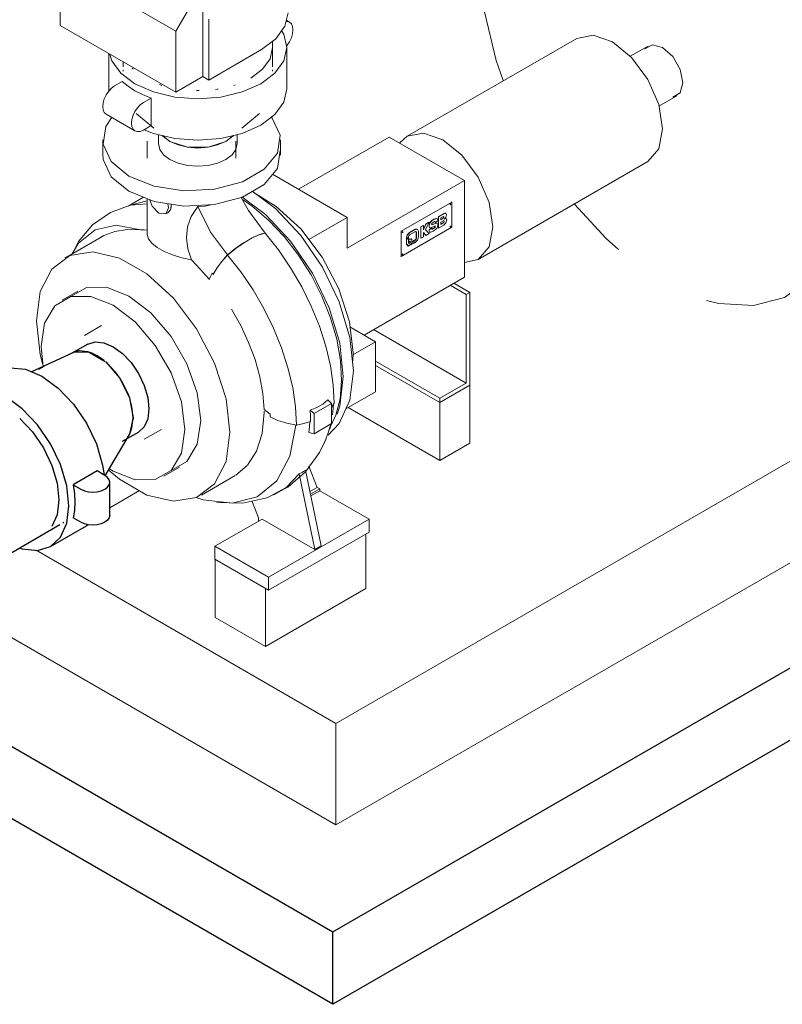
# Model space of a CAD drawing. Header units: centimetres. Extents: x -1589 to 108054, y -205274 to 31709.
# Tile 242 of 256: x 25252 to 25338, y 27312 to 27423. Entities that reach past the tile are written whole.
import ezdxf

# ---------------------------------------------------------------- set-up
doc = ezdxf.new("R2010")
doc.units = ezdxf.units.CM
doc.header["$LTSCALE"] = 0.01
doc.header["$MEASUREMENT"] = 0
doc.layers.add('A-FLOR', color=7, linetype='Continuous', lineweight=25, true_color=0x007f00)
doc.layers.add('Etanorm FXV 3e configured-BIM Data 100-080-250 LOD-200_dwg', color=7, linetype='Continuous', lineweight=18, true_color=0x767676)
doc.layers.add('P-PIPE', color=7, linetype='Continuous', lineweight=9)

# ---------------------------------------------------------------- blocks, each defined once
blk = doc.blocks.new('Etanorm FXV 3e configured-BIM Data 100-080-250 LOD-200_dwg_3_PART_7xcsp7wzp1ep3gzp7l6lhp77m________in_ASM_1fcdlqxvzumwa0j7dwyxco6gr_______-2286517-Pompownia - widok 3D')
at = {"color": 26, "lineweight": 18, "true_color": 0x7f1f00}
for p, q in [((88099.6, -37515), (88099.6, -37533.9)), ((88199.6, -37533.9), (88199.6, -37515)), ((88095.5, -37578.1), (88078.4, -37588)), ((88080.8, -37586.9), (88099.6, -37582)), ((88099.6, -37579.7), (88099.6, -37619.6)), ((88080.8, -37586.9), (88099.6, -37585.6)), ((88123, -37585.2), (88123.7, -37589.8)), ((88126.5, -37588.2), (88126.5, -37589.4)), ((88126.8, -37588), (88126.6, -37585.8)), ((88156.7, -37588.5), (88164.5, -37587.9)), ((88164.8, -37587.9), (88171.2, -37586.5)), ((88120.5, -37596.8), (88122.8, -37595.5)), ((88047.7, -37622.9), (88006.8, -37646.6)), ((88213.5, -37626.2), (88208.2, -37629.5)), ((88218.1, -37623.7), (88213.8, -37626)), ((88221.4, -37622.1), (88219.1, -37623.1)), ((88226.7, -37619.9), (88224.1, -37620.9)), ((88232.6, -37618.4), (88228.7, -37619.3)), ((88196.1, -37638), (88190.2, -37642.9)), ((88202.2, -37633.5), (88196.4, -37637.8)), ((88208.1, -37629.5), (88202.5, -37633.3)), ((88159.3, -37659.2), (88149.5, -37648.4)), ((88183.5, -37650.8), (88190, -37643.1)), ((88169.7, -37670.6), (88159.3, -37659.2)), ((88174, -37664.9), (88174.9, -37663.2)), ((88048.2, -37722.6), (88028.9, -37733.7)), ((88307.3, -37810.2), (88287.5, -37821.6)), ((88302.9, -37806.2), (88307.3, -37810.2)), ((88307.3, -37814.8), (88310.1, -37810.1)), ((88307.3, -37833), (88307.3, -37810.2)), ((88308.2, -37823.1), (88309.4, -37811.7)), ((88231.4, -37820.5), (88231.4, -37818.8)), ((88231.5, -37817.1), (88234.7, -37819.8)), ((88287.5, -37821.6), (88283.1, -37817.7)), ((88287.5, -37821.6), (88287.5, -37844.5)), ((88307.3, -37833), (88287.5, -37844.5)), ((88096.4, -37850.7), (88115.7, -37839.5)), ((88287.5, -37844.5), (88281.7, -37842.9)), ((88212.7, -37879.9), (88222.6, -37864.2)), ((88199.3, -37891.2), (88212.4, -37880.2)), ((88290.9, -37904.8), (88281.7, -37881.1)), ((88160.9, -37913.4), (88198.9, -37891.4)), ((88198.9, -37891.4), (88198.9, -37891.4)), ((88288.4, -37974.8), (88270.9, -37889.4)), ((88295.4, -37970.7), (88278, -37885.3)), ((88261.3, -37902.2), (88242.1, -37913.3)), ((88282.9, -37909.4), (88290.9, -37904.8)), ((88290.9, -37904.8), (88294, -37906.6)), ((88294, -37906.6), (88283.5, -37912.6)), ((88294, -37908.6), (88283.9, -37914.4)), ((88294, -37906.6), (88294, -37908.6)), ((88349.6, -37940.7), (88294, -37908.6)), ((88224.9, -37939), (88217.9, -37920.9)), ((88175.9, -37971.1), (88229, -37940.5)), ((88224.9, -37939), (88224.9, -37942.8)), ((88229, -37940.5), (88288.4, -37974.8)), ((88349.6, -37940.7), (88236.4, -38006)), ((88349.6, -37955.4), (88349.6, -37940.7)), ((88236.4, -38020.7), (88349.6, -37955.4)), ((88175.9, -37985.8), (88175.9, -37971.1)), ((88236.4, -38006), (88175.9, -37971.1)), ((88295.4, -37970.7), (88288.4, -37974.8)), ((88175.9, -37985.8), (88236.4, -38020.7)), ((88236.4, -38006), (88236.4, -38020.7))]:
    blk.add_line(p, q, dxfattribs=at)
for points in [[(88102.6, -37581.4, 0), (88105.2, -37588, 0), (88112.8, -37596.1, 0), (88120.5, -37596.8, 0), (88123.7, -37589.8, 0)], [(88232.6, -37618.4, 0), (88213.6, -37592.8, 0), (88205.5, -37578.3, 0)], [(88207.8, -37580.8, 0), (88218, -37588, 0), (88236.3, -37603.8, 0), (88253.8, -37622.3, 0), (88269.9, -37643.1, 0), (88284.2, -37665.6, 0), (88296.4, -37689.4, 0), (88306.1, -37713.7, 0), (88313.2, -37738, 0), (88317.4, -37761.8, 0), (88318.6, -37784.3, 0), (88316.8, -37805, 0), (88312.1, -37823.4, 0), (88304.6, -37839.1, 0)], [(88081.6, -37586.7, 0), (88058.2, -37595.1, 0), (88038.2, -37609.2, 0), (88022.5, -37628, 0), (88015.1, -37642.2, 0)], [(88126.8, -37588, 0), (88125.9, -37592.1, 0), (88123.5, -37595, 0), (88122.8, -37595.5, 0)], [(88149.5, -37648.4, 0), (88145.5, -37636.3, 0), (88143.8, -37623.8, 0), (88144.9, -37611.4, 0), (88149.3, -37599.7, 0), (88156.7, -37588.5, 0)], [(88156.7, -37588.5, 0), (88171.1, -37617.3, 0), (88190.2, -37642.9, 0)], [(88092.2, -37614.8, 0), (88064.8, -37609.6, 0), (88040.9, -37614.6, 0), (88022.4, -37629.6, 0), (88015.1, -37641.7, 0)], [(88092.2, -37614.8, 0), (88077.2, -37614.5, 0), (88063.4, -37616.6, 0), (88050.9, -37621.2, 0), (88046.2, -37623.8, 0)], [(88099.6, -37615, 0), (88096.4, -37614.9, 0), (88092.2, -37614.8, 0)], [(88149.5, -37648.4, 0), (88138.6, -37646.3, 0), (88128.2, -37643, 0), (88118.7, -37639, 0), (88110.8, -37634.5, 0), (88104.8, -37629.7, 0), (88101, -37624.8, 0), (88099.6, -37619.9, 0), (88099.6, -37619.6, 0)], [(88190, -37643.1, 0), (88199.7, -37635.5, 0), (88209.1, -37629, 0), (88218, -37623.9, 0), (88225.9, -37620.4, 0), (88232.5, -37618.6, 0)], [(88190.2, -37642.9, 0), (88196.4, -37637.8, 0), (88202.5, -37633.3, 0), (88208.2, -37629.5, 0), (88213.5, -37626.2, 0)], [(88213.5, -37626.2, 0), (88218.7, -37623.4, 0), (88223.7, -37621.1, 0), (88228.4, -37619.3, 0), (88232.6, -37618.4, 0)], [(88310.1, -37810.1, 0), (88309, -37789.5, 0), (88305.9, -37767.9, 0), (88300.7, -37745.7, 0), (88293.5, -37723.3, 0), (88284.4, -37700.9, 0), (88273.6, -37678.9, 0), (88261.2, -37657.7, 0), (88247.4, -37637.4, 0), (88232.5, -37618.6, 0)], [(87974.9, -37717.1, 0), (87979.3, -37684.2, 0), (87992.2, -37659.1, 0), (88012.5, -37643.7, 0), (88038.6, -37639.4, 0), (88068.3, -37646.5, 0), (88099.4, -37664.4, 0), (88129.1, -37691.7, 0), (88155.2, -37726.1, 0), (88175.5, -37764.9, 0), (88188.4, -37804.9, 0), (88192.8, -37842.8, 0)], [(88190.2, -37642.9, 0), (88183.5, -37650.7, 0), (88178.1, -37658.1, 0), (88174, -37664.9, 0)], [(88267.7, -37834.6, 0), (88266.6, -37814, 0), (88263.5, -37792.4, 0), (88258.2, -37770.2, 0), (88251, -37747.8, 0), (88242, -37725.4, 0), (88231.1, -37703.4, 0), (88218.8, -37682.2, 0), (88205, -37662, 0), (88190, -37643.1, 0)], [(88169.6, -37670.6, 0), (88171, -37667.3, 0), (88173, -37663.7, 0)], [(88174, -37664.9, 0), (88173.5, -37664.3, 0), (88173, -37663.7, 0)], [(88231.4, -37817.1, 0), (88230, -37799.1, 0), (88226.6, -37780.2, 0), (88221.2, -37760.9, 0), (88213.9, -37741.6, 0), (88205, -37722.5, 0), (88194.5, -37704.1, 0)], [(87974.9, -37717.1, 0), (87979.3, -37755, 0), (87981.9, -37765.4, 0)], [(88283.1, -37817.7, 0), (88290.8, -37814.8, 0), (88297.3, -37811, 0), (88302.9, -37806.2, 0)], [(88222.7, -37864, 0), (88229, -37844.1, 0), (88231.4, -37820.5, 0)], [(88238.3, -37822.4, 0), (88234.7, -37819.9, 0), (88231.4, -37817.2, 0)], [(88238.3, -37822.4, 0), (88238.3, -37823.8, 0), (88238.2, -37825.2, 0)], [(88238.2, -37825.2, 0), (88246.9, -37829.4, 0), (88256.8, -37832.6, 0), (88267.7, -37834.6, 0)], [(88283.5, -37830.7, 0), (88283.4, -37824.3, 0), (88283.1, -37817.7, 0)], [(88267.1, -37834.6, 0), (88260.4, -37869.8, 0), (88245.5, -37897.4, 0), (88223.3, -37915.4, 0), (88195.2, -37922.6, 0), (88162.8, -37918.7, 0), (88156.1, -37916.6, 0)], [(88267.7, -37834.6, 0), (88275.9, -37833, 0), (88283.5, -37830.7, 0)], [(88281.7, -37842.9, 0), (88282.5, -37836.7, 0), (88282.9, -37830.9, 0)], [(88298.8, -37855.5, 0), (88303.5, -37843.4, 0), (88305.9, -37834.9, 0)], [(88055.6, -37885.1, 0), (88068.3, -37895.5, 0), (88099.4, -37913.4, 0), (88129.1, -37920.5, 0), (88155.2, -37916.2, 0), (88175.5, -37900.9, 0), (88188.4, -37875.7, 0), (88192.8, -37842.8, 0)], [(88178, -37921.9, 0), (88207.3, -37922.5, 0), (88234.2, -37916.5, 0), (88257.9, -37904.5, 0), (88278, -37887.3, 0), (88293.8, -37865.5, 0), (88300.7, -37851, 0)], [(88238.2, -37914.9, 0), (88256.2, -37904.8, 0), (88270.9, -37889.4, 0)], [(88270.9, -37889.4, 0), (88274.5, -37887.6, 0), (88278, -37885.3, 0)]]:
    blk.add_polyline3d(points, dxfattribs=at)
blk = doc.blocks.new('Etanorm FXV 3e configured-BIM Data 100-080-250 LOD-200_dwg_5_PART_CSC1001402009006ENH1601401_in_ASM_1fcdlqxvzumwa0j7dwyxco6gr_______-2286519-Pompownia - widok 3D')
at = {"color": 253, "lineweight": 18, "true_color": 0x999999}
for p, q in [((88583.4, -37399.2), (88392.5, -37509.4)), ((88472.5, -37648), (88663.4, -37537.7))]:
    blk.add_line(p, q, dxfattribs=at)
for points in [[(88679.9, -37501.1, 0), (88675.6, -37473.6, 0), (88663.4, -37445.4, 0), (88645, -37420.6, 0), (88623.4, -37403.1, 0), (88601.7, -37395.6, 0), (88583.4, -37399.2, 0)], [(88384.2, -37516.7, 0), (88392.5, -37509.4, 0), (88410.8, -37505.8, 0), (88432.5, -37513.4, 0), (88454.1, -37530.8, 0), (88472.5, -37555.6, 0), (88484.7, -37583.9, 0), (88489, -37611.3, 0)], [(88679.9, -37501.1, 0), (88675.6, -37523.6, 0), (88663.4, -37537.7, 0)], [(88457, -37651.7, 0), (88472.5, -37648, 0), (88484.7, -37633.9, 0), (88489, -37611.3, 0)]]:
    blk.add_polyline3d(points, dxfattribs=at)
blk = doc.blocks.new('Etanorm FXV 3e configured-BIM Data 100-080-250 LOD-200_dwg_6_PART_SMES190200018000300014331_in_ASM_1fcdlqxvzumwa0j7dwyxco6gr_______-2286520-Pompownia - widok 3D')
at = {"color": 26, "lineweight": 18, "true_color": 0x7f1f00}
for p, q in [((89193.3, -36804.6), (88961.6, -36938.3)), ((88801.9, -36846.1), (88628.7, -36946.1)), ((89050.1, -36989.4), (88801.9, -36846.1)), ((88628.7, -36946.1), (88876.9, -37089.4)), ((88628.7, -37040.8), (88628.7, -36946.1)), ((88876.9, -37089.4), (89050.1, -36989.4)), ((89050.1, -37084.1), (89050.1, -36989.4)), ((88631, -37136.9), (88628.7, -37040.8)), ((88876.9, -37184.1), (89050.1, -37084.1)), ((89026.5, -37165.6), (89050.1, -37084.1)), ((88876.9, -37089.4), (88876.9, -37184.1)), ((88639.7, -37124.2), (88534.9, -37184.7)), ((89026.5, -37165.6), (88853.2, -37265.6)), ((88876.9, -37184.1), (88853.2, -37265.6)), ((89220.5, -37458.6), (89483.3, -37306.9)), ((88663.7, -37407.7), (88643.4, -37419.3)), ((89028.2, -37545.7), (89220.5, -37434.7)), ((89220.5, -37463.8), (89279.2, -37429.9)), ((89220.5, -37535.6), (89220.5, -37434.7)), ((89279.2, -37429.9), (89349.9, -37470.7)), ((88675.9, -37475.6), (88696.2, -37463.9)), ((89349.9, -37470.7), (88984.4, -37681.8)), ((89349.9, -37505), (89349.9, -37470.7)), ((88984.4, -37716.1), (89349.9, -37505)), ((89028.2, -37646.7), (89220.5, -37535.6)), ((89028.2, -37545.7), (89028.2, -37646.7)), ((88824.9, -37686.9), (88984.7, -37594.7)), ((88913.6, -37640.9), (88966, -37610.7)), ((88966, -37610.7), (88961.4, -37608.1)), ((89028.2, -37646.7), (88966, -37610.7)), ((88913.6, -37675.2), (88913.6, -37640.9)), ((88984.4, -37681.8), (88913.6, -37640.9)), ((88913.6, -37675.2), (88984.4, -37716.1)), ((88984.4, -37716.1), (88984.4, -37681.8))]:
    blk.add_line(p, q, dxfattribs=at)
for points in [[(89543.3, -37174.1, 0), (89538.8, -37122.3, 0), (89525.6, -37067.6, 0), (89504.2, -37012.3, 0), (89475.5, -36959, 0), (89440.8, -36909.9, 0), (89401.6, -36867.1, 0), (89359.7, -36832.6, 0), (89316.8, -36807.9, 0), (89274.9, -36793.9, 0), (89235.7, -36791.5, 0), (89201, -36800.5, 0), (89190.7, -36806.1, 0)], [(88853.2, -37265.6, 0), (88818.5, -37224.8, 0), (88781.1, -37190.3, 0), (88742.2, -37163.5, 0), (88703.3, -37145.3, 0), (88665.7, -37136.3, 0), (88631, -37136.9, 0)], [(88474.9, -37317.4, 0), (88479.4, -37270.8, 0), (88492.6, -37231.3, 0), (88514, -37200.8, 0), (88542.7, -37180.6, 0), (88577.4, -37171.5, 0), (88616.6, -37174, 0), (88658.5, -37187.9, 0), (88701.4, -37212.7, 0), (88743.3, -37247.2, 0), (88782.5, -37289.9, 0), (88817.2, -37339.1, 0), (88845.8, -37392.4, 0), (88867.3, -37447.6, 0), (88880.5, -37502.4, 0), (88885, -37554.2, 0)], [(89475.5, -37310.9, 0), (89504.2, -37290.7, 0), (89525.6, -37260.2, 0), (89538.8, -37220.8, 0), (89543.3, -37174.1, 0)], [(88474.9, -37317.4, 0), (88479.4, -37369.2, 0), (88492.6, -37424, 0), (88500.4, -37446.6, 0)], [(88702.9, -37449.1, 0), (88699.8, -37434, 0), (88691.4, -37419.5, 0), (88679.9, -37409.3, 0), (88668.5, -37406.2, 0), (88660, -37411, 0)], [(88691.4, -37465.4, 0), (88699.8, -37460.6, 0), (88702.9, -37449.1, 0)], [(88984.7, -37594.7, 0), (88986, -37594, 0), (89010, -37573.8, 0), (89028.2, -37545.7, 0)], [(88729.6, -37694.2, 0), (88743.3, -37697.6, 0), (88782.5, -37700.1, 0), (88817.2, -37691, 0), (88845.8, -37670.8, 0), (88867.3, -37640.3, 0), (88880.5, -37600.8, 0), (88885, -37554.2, 0)], [(88580.7, -37585.7, 0), (88616.6, -37624.4, 0), (88630.3, -37636.9, 0)]]:
    blk.add_polyline3d(points, dxfattribs=at)
blk = doc.blocks.new('Etanorm FXV 3e configured-BIM Data 100-080-250 LOD-200_dwg_7_PART_DN16430002001_in_ASM_1fcdlqxvzumwa0j7dwyxco6gr_______-2286521-Pompownia - widok 3D')
at = {"color": 26, "lineweight": 18, "true_color": 0x7f1f00}
for p, q in [((88021.7, -37683.7), (88004, -37693.9)), ((88118.5, -37892.2), (88136.2, -37882)), ((88061.2, -37886.5), (88056.4, -37883.6))]:
    blk.add_line(p, q, dxfattribs=at)
for points in [[(88078.9, -37689.3, 0), (88053.9, -37679.5, 0), (88031.3, -37679.7, 0), (88013.6, -37689.8, 0)], [(87982.4, -37769, 0), (87980.3, -37746.3, 0), (87984.2, -37719.7, 0), (87995.7, -37700.2, 0), (88013.6, -37689.9, 0), (88036.2, -37689.7, 0), (88061.2, -37699.5, 0)], [(88126.7, -37885.9, 0), (88144.4, -37875.6, 0), (88155.9, -37856.2, 0), (88159.9, -37829.6, 0), (88155.9, -37798.4, 0), (88144.4, -37765.7, 0), (88126.5, -37734.7, 0), (88103.9, -37708.3, 0), (88078.9, -37689.3, 0)], [(88061.2, -37699.5, 0), (88086.2, -37718.5, 0), (88108.8, -37744.9, 0), (88126.7, -37775.9, 0), (88138.2, -37808.6, 0), (88142.2, -37839.8, 0), (88138.2, -37866.4, 0), (88126.7, -37885.8, 0), (88108.8, -37896.1, 0), (88086.2, -37896.4, 0), (88061.2, -37886.5, 0)]]:
    blk.add_polyline3d(points, dxfattribs=at)
blk = doc.blocks.new('Etanorm FXV 3e configured-BIM Data 100-080-250 LOD-200_dwg_8_PART_DN25430002001_in_ASM_1fcdlqxvzumwa0j7dwyxco6gr_______-2286522-Pompownia - widok 3D')
at = {"color": 26, "lineweight": 18, "true_color": 0x7f1f00}
for p, q in [((88049.6, -37513.4), (88049.6, -37530.5)), ((88249.6, -37530.5), (88249.6, -37513.4))]:
    blk.add_line(p, q, dxfattribs=at)
for points in [[(88078.9, -37554.2, 0), (88059, -37537.8, 0), (88050, -37518.4, 0), (88053, -37498.4, 0), (88059.4, -37488.5, 0)], [(88239.4, -37488, 0), (88240.2, -37489, 0), (88249.2, -37508.3, 0), (88246.2, -37528.3, 0), (88231.5, -37546.5, 0), (88207, -37560.7, 0), (88175.5, -37569.1, 0), (88140.9, -37570.9, 0), (88107.4, -37565.7, 0), (88078.9, -37554.2, 0)], [(88078.9, -37571.3, 0), (88107.4, -37582.8, 0), (88140.9, -37588, 0), (88175.5, -37586.3, 0), (88207, -37577.8, 0), (88231.5, -37563.6, 0), (88246.2, -37545.5, 0), (88249.2, -37525.5, 0)], [(88049.7, -37528.8, 0), (88050, -37535.5, 0), (88059, -37554.9, 0), (88078.9, -37571.3, 0)]]:
    blk.add_polyline3d(points, dxfattribs=at)
blk = doc.blocks.new('Etanorm FXV 3e configured-BIM Data 100-080-250 LOD-200_dwg_9_PART_Casing_cover3128132415783000200_in_ASM_1fcdlqxvzumwa0j7dwyxco6gr_______-2286523-Pompownia - widok 3D')
at = {"color": 26, "lineweight": 18, "true_color": 0x7f1f00}
blk.add_line((88306, -37837.2), (88304.6, -37839.3), dxfattribs=at)
for points in [[(88331.8, -37773.6, 0), (88327.7, -37735.9, 0), (88315.9, -37696, 0), (88297.1, -37656.8, 0), (88272.5, -37621, 0), (88244, -37590.8, 0), (88217.7, -37571.1, 0)], [(88206.2, -37577.5, 0), (88232.7, -37597.3, 0), (88261.2, -37627.5, 0), (88285.8, -37663.4, 0), (88304.6, -37702.6, 0), (88316.4, -37742.4, 0), (88320.4, -37780.1, 0)], [(88331.8, -37773.6, 0), (88327.7, -37806.7, 0), (88315.9, -37832.8, 0), (88303.5, -37845.9, 0)], [(88320.4, -37780.1, 0), (88316.4, -37813.2, 0), (88313.4, -37822.4, 0)]]:
    blk.add_polyline3d(points, dxfattribs=at)
blk = doc.blocks.new('Etanorm FXV 3e configured-BIM Data 100-080-250 LOD-200_dwg_10_PART_Bearing_bracket_3513835_13000200_in_ASM_1fcdlqxvzumwa0j7dwyxco6gr_______-2286524-Pompownia - widok 3D')
at = {"color": 26, "lineweight": 18, "true_color": 0x7f1f00}
for p, q in [((88372, -37510.3), (88270.2, -37569.1)), ((88456.8, -37559.3), (88372, -37510.3)), ((88240.9, -37552.1), (88325, -37600.7)), ((88325, -37635.4), (88456.8, -37559.3)), ((88456.8, -37667.9), (88456.8, -37559.3)), ((88325, -37600.7), (88281.7, -37625.7)), ((88325, -37600.7), (88325, -37635.4)), ((88456.8, -37667.9), (88343.8, -37733.2)), ((88328, -37724.1), (88356.9, -37740.7)), ((88356.9, -37740.7), (88331.2, -37755.6)), ((88356.9, -37740.7), (88356.9, -37797.1)), ((88331.4, -37753.4), (88331.1, -37762.1)), ((88323.3, -37816.4), (88356.9, -37797.1))]:
    blk.add_line(p, q, dxfattribs=at)
blk.add_polyline3d([(88331.4, -37753.4, 0), (88327.3, -37718.2, 0), (88315.4, -37681.2, 0), (88296.6, -37645.4, 0), (88272.5, -37613.5, 0), (88245, -37588.3, 0), (88223.8, -37575.2, 0)], dxfattribs=at)
blk = doc.blocks.new('Etanorm FXV 3e configured-BIM Data 100-080-250 LOD-200_dwg_11_PART_Support_feet_ZN88493000200_in_ASM_1fcdlqxvzumwa0j7dwyxco6gr_______-2286525-Pompownia - widok 3D')
at = {"color": 26, "lineweight": 18, "true_color": 0x7f1f00}
for p, q in [((88458.7, -37687.6), (88440.7, -37677.2)), ((88462.9, -37685.2), (88444.9, -37674.8)), ((88462.9, -37685.2), (88458.7, -37687.6)), ((88458.7, -37787.3), (88458.7, -37687.6)), ((88462.9, -37789.7), (88462.9, -37685.2)), ((88354.4, -37727), (88458.7, -37787.3)), ((88356.9, -37762.8), (88429, -37804.4)), ((88356.9, -37767.7), (88429, -37809.3)), ((88458.7, -37787.3), (88429, -37804.4)), ((88429, -37809.3), (88462.9, -37789.7)), ((88429, -37804.4), (88429, -37809.3))]:
    blk.add_line(p, q, dxfattribs=at)
blk = doc.blocks.new('Etanorm FXV 3e configured-BIM Data 100-080-250 LOD-200_dwg_12_PART_Support_foot_pad_160x48x80_in_ASM_1fcdlqxvzumwa0j7dwyxco6gr_______-2286526-Pompownia - widok 3D')
at = {"color": 253, "lineweight": 18, "true_color": 0x999999}
for p, q in [((88429, -37809.3), (88356.9, -37767.7)), ((88462.9, -37789.7), (88429, -37809.3)), ((88462.9, -37789.7), (88462.9, -37855)), ((88325.8, -37815), (88429, -37874.6)), ((88429, -37809.3), (88429, -37874.6)), ((88429, -37874.6), (88462.9, -37855))]:
    blk.add_line(p, q, dxfattribs=at)
blk = doc.blocks.new('Etanorm FXV 3e configured-BIM Data 100-080-250 LOD-200_dwg_13_PART_ksblogo10_2980_30_510000_in_ASM_1fcdlqxvzumwa0j7dwyxco6gr_______-2286527-Pompownia - widok 3D')
at = {"lineweight": 18}
for p, q in [((88385.6, -37616.4), (88442.5, -37583.5)), ((88442.5, -37583.5), (88442.1, -37583.3)), ((88442.5, -37583.5), (88442.5, -37611.7)), ((88440.7, -37586.5), (88441, -37586.6)), ((88441.6, -37585.6), (88441.3, -37585.4)), ((88420, -37604.6), (88419.8, -37604.5)), ((88424, -37606.3), (88426.8, -37604.7)), ((88424.9, -37601.8), (88426, -37601.9)), ((88425.1, -37601.9), (88424.9, -37601.8)), ((88426.2, -37602), (88425.9, -37601.9)), ((88426.8, -37604.7), (88426.8, -37603.5)), ((88427.5, -37599.9), (88433.9, -37596.2)), ((88427.5, -37612.7), (88427.5, -37599.9)), ((88427.7, -37600), (88427.5, -37599.9)), ((88434.1, -37596.3), (88427.7, -37600)), ((88427.7, -37600), (88427.7, -37612.8)), ((88430.3, -37601.3), (88432.8, -37599.8)), ((88430.3, -37603.5), (88430.3, -37601.3)), ((88430.3, -37603.3), (88432.5, -37602)), ((88432.8, -37602.1), (88430.3, -37603.5)), ((88430.3, -37606.1), (88433.6, -37604.2)), ((88432.5, -37602), (88433.4, -37600.3)), ((88432.8, -37602.1), (88432.5, -37602)), ((88433.9, -37596.2), (88434.1, -37596.3)), ((88434.8, -37602.2), (88434.1, -37602.6)), ((88435.5, -37596), (88435.5, -37596)), ((88435.5, -37601.8), (88435.9, -37601.9)), ((88435.9, -37596.2), (88435.6, -37596)), ((88436.1, -37602.1), (88435.9, -37601.9)), ((88436.9, -37603.3), (88436.8, -37603.2)), ((88385.3, -37616.2), (88385.6, -37616.4)), ((88385.6, -37644.6), (88442.5, -37611.7)), ((88385.6, -37616.4), (88385.6, -37644.6)), ((88387.6, -37616.7), (88387.4, -37616.6)), ((88395, -37617.8), (88401.4, -37614.1)), ((88395.1, -37620.5), (88401.7, -37616.7)), ((88401.6, -37614.2), (88395.2, -37617.9)), ((88401.4, -37614.1), (88403.8, -37613.8)), ((88401.6, -37614.2), (88401.4, -37614.1)), ((88402.6, -37617.3), (88402.4, -37616.6)), ((88404, -37614), (88403.8, -37613.8)), ((88405.1, -37622.8), (88405.1, -37616.2)), ((88407.6, -37611.4), (88410.4, -37609.8)), ((88407.6, -37624.2), (88407.6, -37611.4)), ((88407.8, -37611.5), (88407.6, -37611.4)), ((88410.6, -37609.9), (88407.8, -37611.5)), ((88407.8, -37611.5), (88407.8, -37624.3)), ((88410.4, -37609.8), (88410.6, -37609.9)), ((88410.6, -37614.2), (88413.3, -37608.1)), ((88413.5, -37608.2), (88410.6, -37614.8)), ((88410.6, -37614.8), (88410.6, -37609.9)), ((88413.2, -37614.8), (88417, -37606.2)), ((88417, -37619), (88413.2, -37614.8)), ((88413.3, -37608.1), (88416.7, -37606.1)), ((88413.5, -37608.2), (88413.3, -37608.1)), ((88417, -37606.2), (88413.5, -37608.2)), ((88417, -37606.2), (88416.7, -37606.1)), ((88417, -37610.8), (88417, -37609.9)), ((88417.2, -37610), (88417, -37609.9)), ((88417.5, -37612.2), (88417, -37610.8)), ((88417.2, -37610.9), (88417, -37610.8)), ((88417, -37614.6), (88419.8, -37613)), ((88417, -37615.8), (88417, -37614.6)), ((88417, -37614.6), (88417.2, -37614.7)), ((88417.5, -37617.2), (88417, -37615.8)), ((88417.2, -37616), (88417, -37615.8)), ((88417.2, -37610), (88417.2, -37610.9)), ((88420, -37613.1), (88417.2, -37614.7)), ((88417.2, -37614.7), (88417.2, -37616)), ((88417.7, -37612.3), (88417.9, -37612.4)), ((88419.1, -37612.4), (88423.6, -37610.5)), ((88420, -37608.6), (88419.8, -37608.5)), ((88420, -37613.1), (88419.8, -37613)), ((88420, -37613.3), (88419.8, -37613.2)), ((88420, -37608.6), (88420, -37608.4)), ((88420, -37613.3), (88420, -37613.1)), ((88420.5, -37609), (88424.7, -37607.2)), ((88424.9, -37607.4), (88420.7, -37609.1)), ((88420.9, -37613.9), (88420.7, -37613.8)), ((88423.1, -37612.6), (88422.9, -37612.5)), ((88423.8, -37610.7), (88423.7, -37610.4)), ((88424, -37606.3), (88423.8, -37606.2)), ((88423.8, -37610.9), (88423.8, -37610.7)), ((88424, -37610.8), (88423.8, -37610.7)), ((88424, -37611), (88423.8, -37610.9)), ((88424, -37606.1), (88424, -37606.3)), ((88424, -37610.8), (88424, -37611)), ((88424.7, -37607.2), (88426.1, -37607.3)), ((88424.9, -37607.4), (88424.7, -37607.2)), ((88426.2, -37607.4), (88425.9, -37607.2)), ((88426.8, -37609.4), (88426.8, -37608.8)), ((88427.7, -37612.8), (88427.5, -37612.7)), ((88427.7, -37612.8), (88433.7, -37609.3)), ((88430.3, -37608.6), (88430.3, -37606.1)), ((88430.3, -37608.3), (88433.4, -37606.5)), ((88433.6, -37606.6), (88430.3, -37608.6)), ((88433.4, -37606.5), (88433.6, -37606.6)), ((88440.7, -37611.5), (88441, -37611.7)), ((88441.6, -37610.6), (88441.3, -37610.5)), ((88386.8, -37617.6), (88387, -37617.8)), ((88391.5, -37625.4), (88391.5, -37623.8)), ((88391.7, -37623.9), (88391.5, -37623.8)), ((88391.7, -37625.5), (88391.5, -37625.4)), ((88391.5, -37630.6), (88391.5, -37625.9)), ((88391.7, -37626), (88391.5, -37625.9)), ((88391.7, -37625.5), (88392.8, -37623.6)), ((88391.7, -37623.9), (88391.7, -37625.5)), ((88392.8, -37624.1), (88391.7, -37626)), ((88391.7, -37626), (88391.7, -37630.7)), ((88392.8, -37623.6), (88393.9, -37624.2)), ((88393.9, -37624.8), (88392.8, -37624.1)), ((88393.9, -37622.5), (88393.7, -37622.4)), ((88393.9, -37624.2), (88393.9, -37622.5)), ((88393.9, -37629.4), (88393.9, -37624.8)), ((88394, -37625.4), (88397.6, -37625)), ((88394, -37628.2), (88394, -37625.4)), ((88394.3, -37625.5), (88394, -37625.4)), ((88394.3, -37625.5), (88394.3, -37628.3)), ((88395, -37617.8), (88395.2, -37617.9)), ((88397.4, -37624.7), (88397.1, -37624.6)), ((88398.3, -37627.9), (88399.7, -37627.1)), ((88399.9, -37627.2), (88398.5, -37628)), ((88399.7, -37627.1), (88399.9, -37627.2)), ((88399.9, -37629.8), (88399.9, -37627.2)), ((88400, -37626.9), (88401.4, -37626.1)), ((88400, -37629.5), (88400, -37626.9)), ((88400.2, -37627.1), (88400, -37626.9)), ((88401.7, -37626.2), (88400.2, -37627.1)), ((88400.2, -37627.1), (88400.2, -37629.6)), ((88401.7, -37626.2), (88401.4, -37626.1)), ((88402.6, -37624), (88402.6, -37617.3)), ((88402.8, -37624.1), (88402.6, -37624)), ((88402.8, -37617.4), (88402.8, -37624.1)), ((88407.8, -37624.3), (88407.6, -37624.2)), ((88407.8, -37624.3), (88410.6, -37622.7)), ((88410.6, -37622.7), (88410.6, -37617.7)), ((88410.6, -37617.7), (88413.5, -37621)), ((88413.3, -37620.9), (88410.6, -37617.8)), ((88413.5, -37621), (88417, -37619)), ((88417.7, -37617.3), (88417.9, -37617.4)), ((88393.7, -37632.9), (88391.5, -37630.6)), ((88391.7, -37630.7), (88391.5, -37630.6)), ((88392.5, -37632.7), (88392.7, -37632.8)), ((88394.3, -37628.3), (88394, -37628.2)), ((88396.5, -37631.7), (88396.3, -37631.6)), ((88396.5, -37631.7), (88399.9, -37629.8)), ((88398.3, -37627.9), (88398.5, -37628)), ((88400.2, -37629.6), (88400, -37629.5)), ((88400.2, -37629.6), (88401.6, -37628.8)), ((88385.3, -37644.4), (88385.6, -37644.6)), ((88386.8, -37642.7), (88387, -37642.8)), ((88387.6, -37641.8), (88387.4, -37641.6))]:
    blk.add_line(p, q, dxfattribs=at)
for points in [[(88441.4, -37585.7, 0), (88441, -37585.5, 0), (88440.6, -37586.2, 0)], [(88441.4, -37585.7, 0), (88441, -37586.4, 0), (88440.6, -37586.2, 0)], [(88440.9, -37586.3, 0), (88441.3, -37585.6, 0), (88441.7, -37585.8, 0)], [(88440.9, -37586.3, 0), (88441.3, -37586.6, 0), (88441.7, -37585.8, 0)], [(88417, -37609.9, 0), (88417.8, -37606.9, 0), (88419.8, -37604.5, 0)], [(88420, -37604.6, 0), (88418, -37607.1, 0), (88417.2, -37610, 0)], [(88419.8, -37604.5, 0), (88422.3, -37602.9, 0), (88424.9, -37601.8, 0)], [(88425.1, -37601.9, 0), (88422.6, -37603, 0), (88420, -37604.6, 0)], [(88420.9, -37606.8, 0), (88422, -37606.1, 0), (88423.1, -37605.5, 0)], [(88423.1, -37605.5, 0), (88423.7, -37605.5, 0), (88424, -37606.1, 0)], [(88426.8, -37603.5, 0), (88426.3, -37602.1, 0), (88425.1, -37601.9, 0)], [(88432.8, -37599.8, 0), (88433.6, -37600.5, 0), (88432.8, -37602.1, 0)], [(88433.4, -37606.5, 0), (88434, -37604.9, 0), (88433.7, -37604.2, 0)], [(88433.6, -37604.2, 0), (88434.2, -37605, 0), (88433.6, -37606.6, 0)], [(88433.7, -37609.3, 0), (88436.1, -37606.7, 0), (88436.9, -37603.4, 0)], [(88433.9, -37596.2, 0), (88434.7, -37595.9, 0), (88435.5, -37596, 0)], [(88435.7, -37596.1, 0), (88434.9, -37596, 0), (88434.1, -37596.3, 0)], [(88434.1, -37602.6, 0), (88434.9, -37601.9, 0), (88435.7, -37601, 0)], [(88436.4, -37602.3, 0), (88435.7, -37601.9, 0), (88434.8, -37602.2, 0)], [(88435.8, -37596.1, 0), (88435.8, -37596.1, 0), (88435.7, -37596.1, 0)], [(88435.7, -37601, 0), (88435.8, -37600.9, 0), (88435.8, -37600.8, 0)], [(88435.8, -37600.8, 0), (88436.7, -37598, 0), (88435.8, -37596.1, 0)], [(88436.8, -37603.2, 0), (88436.7, -37602.7, 0), (88436.4, -37602.3, 0)], [(88387.5, -37616.8, 0), (88387.1, -37616.6, 0), (88386.7, -37617.3, 0)], [(88386.9, -37617.5, 0), (88387.3, -37616.8, 0), (88387.8, -37617, 0)], [(88405.1, -37616.2, 0), (88404, -37614, 0), (88401.6, -37614.2, 0)], [(88401.7, -37616.7, 0), (88402.5, -37616.6, 0), (88402.8, -37617.4, 0)], [(88417.2, -37610.9, 0), (88417.8, -37612.3, 0), (88419.1, -37612.4, 0)], [(88417.2, -37616, 0), (88417.7, -37617.3, 0), (88419, -37617.5, 0)], [(88419, -37617.5, 0), (88421.5, -37616.4, 0), (88424, -37614.8, 0)], [(88420, -37608.4, 0), (88420.3, -37607.5, 0), (88420.9, -37606.8, 0)], [(88420.7, -37609.1, 0), (88420.2, -37609.1, 0), (88420, -37608.6, 0)], [(88420.9, -37613.9, 0), (88420.3, -37613.9, 0), (88420, -37613.3, 0)], [(88420.7, -37613.8, 0), (88421.8, -37613.2, 0), (88422.9, -37612.5, 0)], [(88423.1, -37612.6, 0), (88422, -37613.3, 0), (88420.9, -37613.9, 0)], [(88422.9, -37612.5, 0), (88423.5, -37611.8, 0), (88423.8, -37610.9, 0)], [(88424, -37611, 0), (88423.8, -37611.9, 0), (88423.1, -37612.6, 0)], [(88423.6, -37610.5, 0), (88423.9, -37610.5, 0), (88424, -37610.8, 0)], [(88424, -37614.8, 0), (88426, -37612.3, 0), (88426.8, -37609.4, 0)], [(88426.8, -37608.8, 0), (88426.3, -37607.4, 0), (88424.9, -37607.4, 0)], [(88441.4, -37610.8, 0), (88441, -37610.5, 0), (88440.6, -37611.3, 0)], [(88441.4, -37610.8, 0), (88441, -37611.5, 0), (88440.6, -37611.3, 0)], [(88440.9, -37611.4, 0), (88441.3, -37610.7, 0), (88441.7, -37610.9, 0)], [(88441.7, -37610.9, 0), (88441.3, -37611.6, 0), (88440.9, -37611.4, 0)], [(88387.5, -37616.8, 0), (88387.1, -37617.6, 0), (88386.7, -37617.3, 0)], [(88386.9, -37617.5, 0), (88387.3, -37617.7, 0), (88387.8, -37617, 0)], [(88391.5, -37623.8, 0), (88392.5, -37620.4, 0), (88395, -37617.8, 0)], [(88395.2, -37617.9, 0), (88392.7, -37620.5, 0), (88391.7, -37623.9, 0)], [(88391.7, -37630.7, 0), (88393.9, -37633, 0), (88397.6, -37629.7, 0), (88397.8, -37625.1, 0), (88394.3, -37625.5, 0)], [(88393.9, -37622.5, 0), (88394.3, -37621.4, 0), (88395.1, -37620.5, 0)], [(88394.3, -37628.3, 0), (88395.6, -37627.4, 0), (88396, -37628.7, 0), (88394.8, -37630.1, 0), (88393.9, -37629.4, 0)], [(88394.6, -37630, 0), (88395.8, -37628.6, 0), (88395.6, -37627.4, 0)], [(88401.4, -37626.1, 0), (88402.3, -37625.2, 0), (88402.6, -37624, 0)], [(88401.6, -37628.8, 0), (88404, -37626.2, 0), (88405.1, -37622.8, 0)], [(88402.8, -37624.1, 0), (88402.5, -37625.3, 0), (88401.7, -37626.2, 0)], [(88396.3, -37631.6, 0), (88397.5, -37629.9, 0), (88398.3, -37627.9, 0)], [(88398.5, -37628, 0), (88397.7, -37630, 0), (88396.5, -37631.7, 0)], [(88387.5, -37641.9, 0), (88387.1, -37641.7, 0), (88386.7, -37642.4, 0)], [(88387.5, -37641.9, 0), (88387.1, -37642.6, 0), (88386.7, -37642.4, 0)], [(88386.9, -37642.5, 0), (88387.3, -37641.8, 0), (88387.8, -37642.1, 0)], [(88386.9, -37642.5, 0), (88387.3, -37642.8, 0), (88387.8, -37642.1, 0)]]:
    blk.add_polyline3d(points, dxfattribs=at)
blk = doc.blocks.new('Etanorm FXV 3e configured-BIM Data 100-080-250 LOD-200_dwg_14_PART_Pump_base_160x80x80_400_in_ASM_1fcdlqxvzumwa0j7dwyxco6gr_______-2286528-Pompownia - widok 3D')
at = {"color": 253, "lineweight": 18, "true_color": 0x999999}
blk.add_line((88057.5, -37927.9), (88090.9, -37908.5), dxfattribs=at)
blk = doc.blocks.new('Etanorm FXV 3e configured-BIM Data 100-080-250 LOD-200_dwg_14_PART_Pump_base_160x80x80_400_in_ASM_1fcdlqxvzumwa0j7dwyxco6gr_______-V279-Pompownia - widok 3D')
at = {"color": 253, "lineweight": 18, "true_color": 0x999999}
for p, q in [((88345.8, -37957.6), (88345.8, -38018.6)), ((88232.7, -38018.6), (88176.1, -37985.9)), ((88176.1, -37985.9), (88176.1, -38051.2)), ((88232.7, -38018.6), (88232.7, -38083.9)), ((88232.7, -38083.9), (88345.8, -38018.6)), ((88176.1, -38051.2), (88232.7, -38083.9))]:
    blk.add_line(p, q, dxfattribs=at)
blk = doc.blocks.new('Etanorm FXV 3e configured-BIM Data 100-080-250 LOD-200_dwg_15_PART_Standard_baseplate__350300020013_in_ASM_1fcdlqxvzumwa0j7dwyxco6gr_______-2286529-Pompownia - widok 3D')
at = {"color": 26, "lineweight": 18, "true_color": 0x7f1f00}
for p, q in [((88312.2, -38170.6), (89443.6, -37517.4)), ((88312.2, -38285), (89443.6, -37631.8)), ((87974.6, -37975.7), (88312.2, -38170.6)), ((88312.2, -38285), (87879.9, -38035.3)), ((88312.2, -38170.6), (88312.2, -38285))]:
    blk.add_line(p, q, dxfattribs=at)

msp = doc.modelspace()

# ---------------------------------------------------------------- linework, layer by layer
at = {"layer": 'A-FLOR'}
for p, q in [((25287.31089, 27320.21289), (25428.73225, 27401.86254)), ((25428.73225, 27393.69758), (25287.31089, 27312.04792)), ((25254.75099, 27383.88057), (25254.16303, 27383.54112)), ((25233.8527, 27351.07699), (25287.31089, 27320.21289)), ((25287.31089, 27312.04792), (25226.74923, 27347.01321)), ((25287.31089, 27312.04792), (25287.31089, 27320.21289))]:
    msp.add_line(p, q, dxfattribs=at)
at = {"layer": 'P-PIPE', "color": 5, "true_color": 0x0000ff}
for p, q in [((25256.61715, 27422.30578), (25256.61715, 27429.17558)), ((25256.61715, 27429.17558), (25269.63852, 27421.65769)), ((25272.66936, 27426.90725), (25269.63852, 27421.65769)), ((25272.66936, 27426.91444), (25272.66936, 27416.53774)), ((25273.34288, 27416.14889), (25273.34288, 27423.01869)), ((25269.63852, 27414.78789), (25256.61715, 27422.30578)), ((25282.427, 27422.66974), (25282.07262, 27422.87434)), ((25269.63852, 27421.65769), (25269.63852, 27414.78789)), ((25280.52184, 27417.65506), (25280.52184, 27420.50892)), ((25282.11569, 27415.14564), (25282.11569, 27419.81192)), ((25262.10049, 27419.13997), (25262.10049, 27415.14564)), ((25279.2923, 27419.58379), (25273.34288, 27416.14889)), ((25263.69434, 27418.21976), (25263.69434, 27417.65506)), ((25264.82157, 27417.38307), (25264.73103, 27417.47606)), ((25263.69434, 27417.30249), (25263.69434, 27417.1429)), ((25272.66936, 27416.53774), (25269.63852, 27414.78789)), ((25273.34288, 27416.14889), (25272.66936, 27416.53774)), ((25280.52184, 27417.1429), (25280.52184, 27417.30249)), ((25262.74169, 27415.49302), (25263.6023, 27415.98989)), ((25276.31497, 27415.60504), (25276.15374, 27415.55271)), ((25262.10524, 27414.97114), (25262.10049, 27415.14564)), ((25266.83519, 27414.12338), (25265.97458, 27413.6265)), ((25266.83519, 27411.01253), (25266.83519, 27414.12338)), ((25261.78919, 27412.28781), (25265.02208, 27410.4213)), ((25265.15852, 27412.38662), (25267.13581, 27410.71387)), ((25277.08038, 27410.71387), (25279.05767, 27412.38662)), ((25265.97458, 27410.51565), (25266.83519, 27411.01253)), ((25267.66309, 27410.0082), (25267.66309, 27409.00689)), ((25268.09088, 27409.9059), (25268.43662, 27409.61341)), ((25268.965, 27409.24539), (25268.18041, 27409.85848)), ((25275.77957, 27409.61341), (25276.12531, 27409.9059)), ((25276.55309, 27409.00689), (25276.55309, 27410.0082))]:
    msp.add_line(p, q, dxfattribs=at)
at = {"layer": 'P-PIPE', "color": 196, "lineweight": 25, "true_color": 0x400080}
for p, q in [((25253.3597, 27383.29898), (25258.08887, 27385.4565)), ((25259.70465, 27386.39947), (25257.92656, 27385.37288)), ((25259.88483, 27385.49201), (25261.6833, 27384.45366)), ((25252.05047, 27378.03435), (25253.48515, 27376.51988)), ((25263.64156, 27375.47421), (25265.41965, 27376.50079)), ((25261.68165, 27371.57056), (25264.39548, 27376.24461)), ((25255.66312, 27372.74752), (25256.25735, 27370.74783)), ((25260.76759, 27372.12088), (25258.07352, 27370.56545)), ((25261.62821, 27371.624), (25260.76759, 27372.12088)), ((25256.25749, 27370.74713), (25256.46007, 27368.85275)), ((25258.07352, 27370.56545), (25258.93413, 27370.06858)), ((25262.18617, 27367.11327), (25262.18617, 27370.84629)), ((25256.46006, 27368.85154), (25256.25735, 27367.19176)), ((25256.25683, 27367.18984), (25255.663, 27365.87804)), ((25258.93413, 27366.33555), (25258.07352, 27366.83243)), ((25249.78306, 27362.15077), (25256.58604, 27366.07848)), ((25255.51445, 27363.62081), (25259.55556, 27365.95395)), ((25256.89075, 27366.25584), (25257.02896, 27366.33564)), ((25259.7043, 27366.04531), (25259.55556, 27365.95395))]:
    msp.add_line(p, q, dxfattribs=at)
at = {"layer": 'P-PIPE', "color": 5, "true_color": 0x0000ff}
for points in [[(25282.26809, 27423.73159, 0), (25281.9219, 27422.21339, 0), (25280.90691, 27420.79865, 0), (25279.2923, 27419.58379, 0)], [(25282.07958, 27419.97972, 0), (25282.14802, 27420.06178, 0), (25282.427, 27420.47004, 0), (25282.64107, 27420.91577, 0), (25282.77564, 27421.3686, 0), (25282.82154, 27421.79768, 0), (25282.77564, 27422.17375, 0), (25282.64107, 27422.4712, 0), (25282.427, 27422.66974, 0), (25282.14802, 27422.75586, 0), (25282.04747, 27422.75833, 0)], [(25265.03165, 27415.72633, 0), (25267.10429, 27414.80812, 0), (25269.51794, 27414.2309, 0), (25272.10809, 27414.03402, 0), (25274.69825, 27414.2309, 0), (25277.11189, 27414.80812, 0), (25279.18454, 27415.72633, 0), (25280.77493, 27416.92297, 0), (25281.77469, 27418.31649, 0), (25282.11569, 27419.81192, 0), (25281.77469, 27421.30734, 0), (25281.58367, 27421.66961, 0)], [(25280.52184, 27419.81192, 0), (25280.23515, 27418.55465, 0), (25279.39462, 27417.38307, 0), (25278.05751, 27416.37702, 0)], [(25262.1933, 27419.03151, 0), (25262.4415, 27418.31649, 0), (25263.44126, 27416.92297, 0), (25265.03165, 27415.72633, 0)], [(25261.78919, 27412.28781, 0), (25261.57512, 27412.48636, 0), (25261.44055, 27412.7838, 0), (25261.39465, 27413.15988, 0), (25261.44055, 27413.58895, 0), (25261.57512, 27414.04178, 0), (25261.78919, 27414.48752, 0), (25262.06817, 27414.89577, 0), (25262.39305, 27415.23873, 0), (25262.74169, 27415.49302, 0)], [(25265.03165, 27414.94862, 0), (25264.26496, 27415.44545, 0), (25263.6023, 27415.98989, 0)], [(25268.06228, 27415.55276, 0), (25267.90122, 27415.60504, 0), (25267.79751, 27415.64019, 0)], [(25266.83519, 27414.12338, 0), (25265.8922, 27414.50597, 0), (25265.03165, 27414.94862, 0)], [(25282.11569, 27415.14564, 0), (25281.77469, 27413.65021, 0), (25280.77493, 27412.25669, 0), (25279.18454, 27411.06005, 0), (25277.11189, 27410.14184, 0), (25274.69825, 27409.56462, 0), (25272.10809, 27409.36775, 0), (25269.51794, 27409.56462, 0), (25267.10429, 27410.14184, 0), (25266.05613, 27410.54474, 0)], [(25272.2509, 27414.95497, 0), (25272.10809, 27414.95423, 0), (25271.96494, 27414.95497, 0)], [(25274.38103, 27415.13486, 0), (25274.28573, 27415.11976, 0), (25274.11344, 27415.09428, 0)], [(25265.97458, 27413.6265, 0), (25265.62594, 27413.37222, 0), (25265.30106, 27413.02926, 0), (25265.02208, 27412.621, 0), (25264.80801, 27412.17527, 0), (25264.67344, 27411.72244, 0), (25264.62754, 27411.29337, 0), (25264.67344, 27410.91729, 0), (25264.80801, 27410.61985, 0), (25265.02208, 27410.4213, 0), (25265.30106, 27410.33518, 0), (25265.62594, 27410.36737, 0), (25265.97458, 27410.51565, 0)], [(25268.16245, 27409.87846, 0), (25268.25861, 27409.77689, 0), (25268.965, 27409.24539, 0)], [(25268.965, 27409.24539, 0), (25269.88559, 27408.83755, 0), (25270.95764, 27408.58118, 0), (25272.10809, 27408.49373, 0), (25273.25855, 27408.58118, 0), (25274.33059, 27408.83755, 0), (25275.25118, 27409.24539, 0), (25275.95758, 27409.77689, 0), (25276.05374, 27409.87846, 0)], [(25275.97919, 27409.79875, 0), (25275.25118, 27409.24539, 0), (25273.25855, 27408.58118, 0), (25270.95764, 27408.58118, 0), (25268.965, 27409.24539, 0)], [(25268.965, 27407.19223, 0), (25268.25861, 27407.72373, 0), (25267.81455, 27408.34268, 0), (25267.66309, 27409.00689, 0)], [(25276.55309, 27409.00689, 0), (25276.40163, 27408.34268, 0), (25275.95758, 27407.72373, 0), (25275.25118, 27407.19223, 0), (25274.33059, 27406.78439, 0), (25273.25855, 27406.52801, 0), (25272.10809, 27406.44057, 0), (25270.95764, 27406.52801, 0), (25269.88559, 27406.78439, 0), (25268.965, 27407.19223, 0)]]:
    msp.add_polyline3d(points, dxfattribs=at)
at = {"layer": 'P-PIPE', "color": 196, "lineweight": 25, "true_color": 0x400080}
for points in [[(25259.70465, 27386.39947, 0), (25260.5416, 27386.65781, 0), (25261.51624, 27386.56127, 0), (25262.56215, 27386.11641, 0), (25263.60807, 27385.35355, 0), (25264.58271, 27384.32468, 0), (25265.41965, 27383.09991, 0), (25266.06186, 27381.76271, 0), (25266.46557, 27380.40421, 0), (25266.60327, 27379.11699, 0)], [(25258.08887, 27385.4565, 0), (25258.26447, 27385.52648, 0), (25259.83169, 27385.50824, 0)], [(25259.86495, 27385.49808, 0), (25259.73814, 27385.53469, 0), (25258.7635, 27385.63123, 0), (25258.34981, 27385.55303, 0)], [(25261.55876, 27384.5557, 0), (25260.78406, 27385.08983, 0), (25260.00937, 27385.45024, 0)], [(25263.17392, 27382.806, 0), (25262.80462, 27383.29809, 0), (25261.82998, 27384.32697, 0), (25261.73481, 27384.40987, 0)], [(25261.73643, 27384.40854, 0), (25263.30366, 27382.6171, 0), (25264.37921, 27380.47877, 0)], [(25249.54796, 27383.28762, 0), (25251.01354, 27383.74002, 0), (25252.72025, 27383.57096, 0), (25254.55176, 27382.79196, 0), (25256.38328, 27381.45611, 0), (25258.08999, 27379.65444, 0), (25259.55556, 27377.50973, 0), (25260.68014, 27375.16815, 0), (25261.38708, 27372.78927, 0), (25261.56224, 27371.68009, 0)], [(25264.38227, 27380.46968, 0), (25264.28377, 27380.73613, 0), (25263.64156, 27382.07333, 0), (25263.40999, 27382.45384, 0)], [(25257.58709, 27368.20206, 0), (25257.34597, 27370.45613, 0), (25256.63903, 27372.83501, 0), (25255.51445, 27375.1766, 0), (25254.04887, 27377.3213, 0), (25252.34217, 27379.12297, 0), (25250.51065, 27380.45882, 0), (25248.67913, 27381.23782, 0), (25246.97243, 27381.40688, 0), (25245.50685, 27380.95449, 0), (25244.38227, 27379.91146, 0), (25243.67533, 27378.34888, 0), (25243.60611, 27378.06356, 0)], [(25264.38116, 27380.47325, 0), (25264.42498, 27380.34609, 0), (25264.82518, 27378.09041, 0)], [(25264.82518, 27378.09041, 0), (25264.68748, 27379.37763, 0), (25264.49339, 27380.1324, 0)], [(25266.60327, 27379.11699, 0), (25266.46557, 27377.98877, 0), (25266.06186, 27377.09643, 0), (25265.41965, 27376.50079, 0)], [(25264.82518, 27378.09041, 0), (25264.42498, 27376.29684, 0), (25264.39548, 27376.24461, 0)], [(25264.49339, 27376.43154, 0), (25264.68748, 27376.96219, 0), (25264.82518, 27378.09041, 0)], [(25253.48536, 27376.51962, 0), (25254.71752, 27374.71649, 0), (25255.663, 27372.74784, 0)], [(25258.93413, 27370.06858, 0), (25259.32867, 27369.89379, 0), (25259.78812, 27369.78391, 0), (25260.28117, 27369.74644, 0), (25260.77422, 27369.78391, 0), (25261.23367, 27369.89379, 0), (25261.62821, 27370.06858, 0), (25261.93095, 27370.29636, 0), (25262.12126, 27370.56163, 0), (25262.18617, 27370.84629, 0), (25262.12126, 27371.13095, 0), (25261.93095, 27371.39621, 0), (25261.62821, 27371.624, 0)], [(25258.07352, 27370.56545, 0), (25258.21368, 27369.5575, 0), (25258.26061, 27368.59092, 0)], [(25252.05915, 27363.42075, 0), (25252.34217, 27363.33748, 0), (25254.04887, 27363.16842, 0), (25255.51445, 27363.62081, 0), (25256.63903, 27364.66384, 0), (25257.34597, 27366.22642, 0), (25257.58709, 27368.20206, 0)], [(25258.26061, 27368.59092, 0), (25258.21368, 27367.67853, 0), (25258.07352, 27366.83243, 0)], [(25262.18617, 27367.11327, 0), (25262.12126, 27366.8286, 0), (25261.93095, 27366.56334, 0), (25261.62821, 27366.33555, 0), (25261.23367, 27366.16077, 0), (25260.77422, 27366.05089, 0), (25260.28117, 27366.01341, 0), (25259.78812, 27366.05089, 0), (25259.32867, 27366.16077, 0), (25258.93413, 27366.33555, 0)]]:
    msp.add_polyline3d(points, dxfattribs=at)

# ---------------------------------------------------------------- block references
at = {"layer": 'Etanorm FXV 3e configured-BIM Data 100-080-250 LOD-200_dwg', "xscale": 0.1, "yscale": 0.1, "zscale": 0.1}
for name in ['Etanorm FXV 3e configured-BIM Data 100-080-250 LOD-200_dwg_6_PART_SMES190200018000300014331_in_ASM_1fcdlqxvzumwa0j7dwyxco6gr_______-2286520-Pompownia - widok 3D', 'Etanorm FXV 3e configured-BIM Data 100-080-250 LOD-200_dwg_5_PART_CSC1001402009006ENH1601401_in_ASM_1fcdlqxvzumwa0j7dwyxco6gr_______-2286519-Pompownia - widok 3D', 'Etanorm FXV 3e configured-BIM Data 100-080-250 LOD-200_dwg_15_PART_Standard_baseplate__350300020013_in_ASM_1fcdlqxvzumwa0j7dwyxco6gr_______-2286529-Pompownia - widok 3D', 'Etanorm FXV 3e configured-BIM Data 100-080-250 LOD-200_dwg_8_PART_DN25430002001_in_ASM_1fcdlqxvzumwa0j7dwyxco6gr_______-2286522-Pompownia - widok 3D', 'Etanorm FXV 3e configured-BIM Data 100-080-250 LOD-200_dwg_10_PART_Bearing_bracket_3513835_13000200_in_ASM_1fcdlqxvzumwa0j7dwyxco6gr_______-2286524-Pompownia - widok 3D', 'Etanorm FXV 3e configured-BIM Data 100-080-250 LOD-200_dwg_3_PART_7xcsp7wzp1ep3gzp7l6lhp77m________in_ASM_1fcdlqxvzumwa0j7dwyxco6gr_______-2286517-Pompownia - widok 3D', 'Etanorm FXV 3e configured-BIM Data 100-080-250 LOD-200_dwg_9_PART_Casing_cover3128132415783000200_in_ASM_1fcdlqxvzumwa0j7dwyxco6gr_______-2286523-Pompownia - widok 3D', 'Etanorm FXV 3e configured-BIM Data 100-080-250 LOD-200_dwg_13_PART_ksblogo10_2980_30_510000_in_ASM_1fcdlqxvzumwa0j7dwyxco6gr_______-2286527-Pompownia - widok 3D', 'Etanorm FXV 3e configured-BIM Data 100-080-250 LOD-200_dwg_11_PART_Support_feet_ZN88493000200_in_ASM_1fcdlqxvzumwa0j7dwyxco6gr_______-2286525-Pompownia - widok 3D', 'Etanorm FXV 3e configured-BIM Data 100-080-250 LOD-200_dwg_7_PART_DN16430002001_in_ASM_1fcdlqxvzumwa0j7dwyxco6gr_______-2286521-Pompownia - widok 3D', 'Etanorm FXV 3e configured-BIM Data 100-080-250 LOD-200_dwg_12_PART_Support_foot_pad_160x48x80_in_ASM_1fcdlqxvzumwa0j7dwyxco6gr_______-2286526-Pompownia - widok 3D', 'Etanorm FXV 3e configured-BIM Data 100-080-250 LOD-200_dwg_14_PART_Pump_base_160x80x80_400_in_ASM_1fcdlqxvzumwa0j7dwyxco6gr_______-2286528-Pompownia - widok 3D', 'Etanorm FXV 3e configured-BIM Data 100-080-250 LOD-200_dwg_14_PART_Pump_base_160x80x80_400_in_ASM_1fcdlqxvzumwa0j7dwyxco6gr_______-V279-Pompownia - widok 3D']:
    msp.add_blockref(name, (16456.4398, 31160.75182), dxfattribs=at)

doc.saveas('drawing.dxf')
